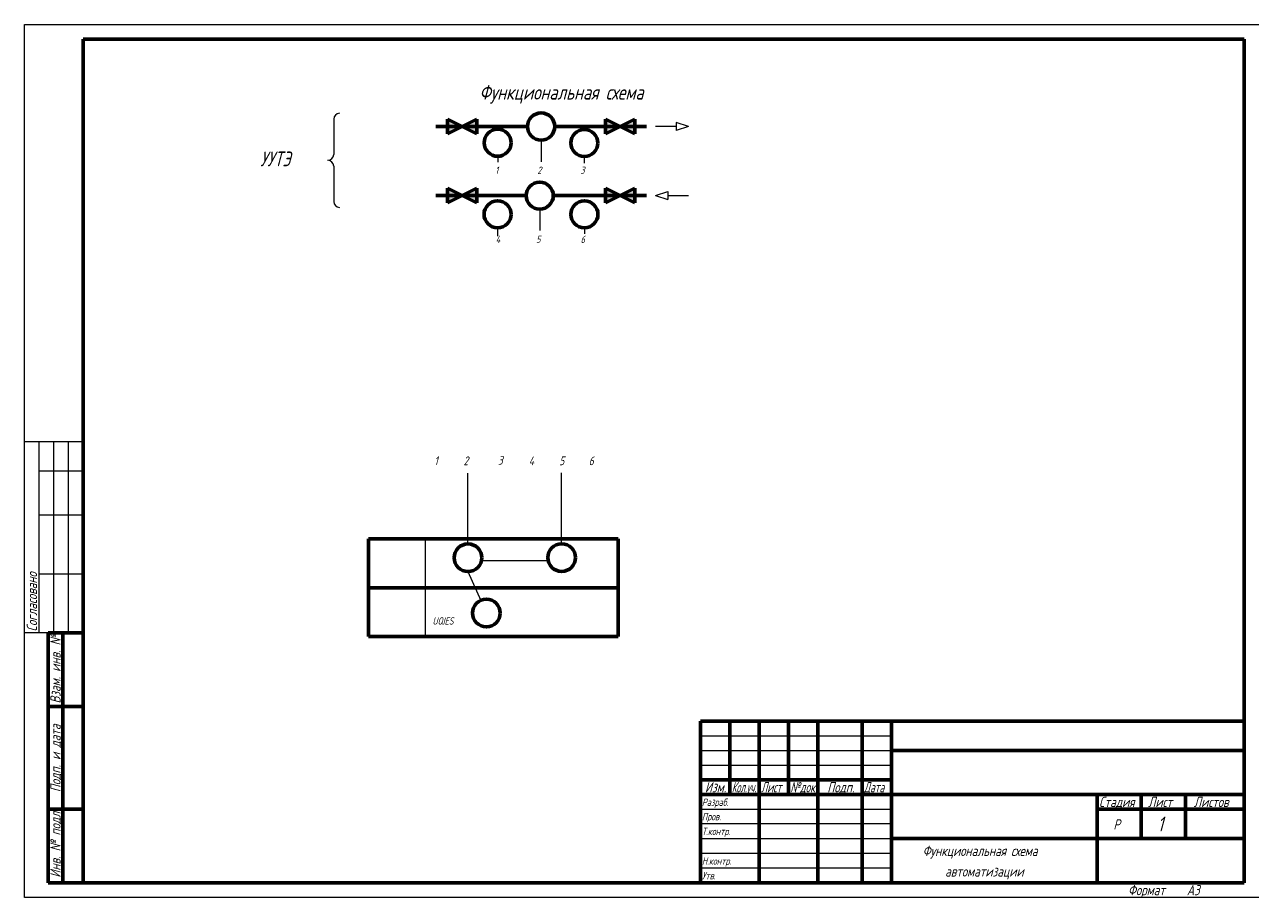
# Model space of a CAD drawing. Header units: millimetres. Extents: x 0 to 840, y 0 to 297.
# Tile 1 of 3: x 0 to 418, y 0 to 297. Entities that reach past the tile are written whole.
import ezdxf

# ---------------------------------------------------------------- set-up
doc = ezdxf.new("R2010")
doc.units = ezdxf.units.MM
doc.linetypes.add('K5LT_BASIC', pattern=[0])
doc.linetypes.add('K5LT_THIN', pattern=[0])
doc.layers.add('Системный слой', color=7, linetype='Continuous')
doc.styles.add('KTEXTSTYLE', font='gost_au.shx', dxfattribs={"width": 0.96, "height": 5})

# ---------------------------------------------------------------- blocks, each defined once
blk = doc.blocks.new('U15')
at = {"layer": 'Системный слой', "true_color": 0xffffff}
h = blk.add_hatch(color=7, dxfattribs=at)
h.paths.add_polyline_path([(143.9, 264.79), (143.9, 262.29), (143.9, 259.79), (148.9, 262.29)])
h.paths.add_polyline_path([(153.9, 264.79), (148.9, 262.29), (153.9, 259.79)])
at = {"layer": 'Системный слой', "color": 5, "linetype": 'K5LT_BASIC', "lineweight": 60, "true_color": 0x0000ff}
for p, q in [((143.9, 262.29), (143.9, 264.79)), ((143.9, 264.79), (153.9, 259.79)), ((153.9, 264.79), (143.9, 259.79)), ((153.9, 259.79), (153.9, 264.79)), ((143.9, 259.79), (143.9, 262.29))]:
    blk.add_line(p, q, dxfattribs=at)
blk = doc.blocks.new('U16')
at = {"layer": 'Системный слой', "color": 7, "linetype": 'K5LT_THIN', "lineweight": 18}
for p, q in [((225.9, 262.29), (221.71, 263.64)), ((221.71, 263.64), (221.71, 260.93)), ((221.71, 262.29), (214.69, 262.29)), ((225.9, 262.29), (221.71, 260.93))]:
    blk.add_line(p, q, dxfattribs=at)
blk = doc.blocks.new('U17')
at = {"layer": 'Системный слой', "color": 7, "linetype": 'K5LT_THIN', "lineweight": 18}
for p, q in [((214.69, 238.79), (218.88, 240.14)), ((214.69, 238.79), (218.88, 237.44)), ((218.88, 240.14), (218.88, 237.44)), ((218.88, 238.79), (225.9, 238.79))]:
    blk.add_line(p, q, dxfattribs=at)
blk = doc.blocks.new('U18')
at = {"layer": 'Системный слой', "true_color": 0xffffff}
h = blk.add_hatch(color=7, dxfattribs=at)
h.paths.add_polyline_path([(207.69, 264.79), (202.69, 262.29), (207.69, 259.79), (207.69, 262.29)])
h.paths.add_polyline_path([(197.69, 264.79), (197.69, 259.79), (202.69, 262.29)])
at = {"layer": 'Системный слой', "color": 5, "linetype": 'K5LT_BASIC', "lineweight": 60, "true_color": 0x0000ff}
for p, q in [((207.69, 264.79), (197.69, 259.79)), ((197.69, 259.79), (197.69, 264.79)), ((197.69, 264.79), (207.69, 259.79)), ((207.69, 262.29), (207.69, 264.79)), ((207.69, 259.79), (207.69, 262.29))]:
    blk.add_line(p, q, dxfattribs=at)
blk = doc.blocks.new('U19')
at = {"layer": 'Системный слой', "true_color": 0xffffff}
h = blk.add_hatch(color=7, dxfattribs=at)
h.paths.add_polyline_path([(143.9, 241.29), (143.9, 238.79), (143.9, 236.29), (148.9, 238.79)])
h.paths.add_polyline_path([(153.9, 241.29), (148.9, 238.79), (153.9, 236.29)])
at = {"layer": 'Системный слой', "color": 5, "linetype": 'K5LT_BASIC', "lineweight": 60, "true_color": 0x0000ff}
for p, q in [((143.9, 238.79), (143.9, 241.29)), ((143.9, 241.29), (153.9, 236.29)), ((153.9, 241.29), (143.9, 236.29)), ((143.9, 236.29), (143.9, 238.79)), ((153.9, 236.29), (153.9, 241.29))]:
    blk.add_line(p, q, dxfattribs=at)
blk = doc.blocks.new('U20')
at = {"layer": 'Системный слой', "true_color": 0xffffff}
h = blk.add_hatch(color=7, dxfattribs=at)
h.paths.add_polyline_path([(197.69, 241.29), (197.69, 238.79), (197.69, 236.29), (202.69, 238.79)])
h.paths.add_polyline_path([(207.69, 241.29), (202.69, 238.79), (207.69, 236.29)])
at = {"layer": 'Системный слой', "color": 5, "linetype": 'K5LT_BASIC', "lineweight": 60, "true_color": 0x0000ff}
for p, q in [((197.69, 238.79), (197.69, 241.29)), ((197.69, 241.29), (207.69, 236.29)), ((207.69, 241.29), (197.69, 236.29)), ((197.69, 236.29), (197.69, 238.79)), ((207.69, 236.29), (207.69, 241.29))]:
    blk.add_line(p, q, dxfattribs=at)
blk = doc.blocks.new('U34')
at = {"layer": 'Системный слой', "color": 7, "linetype": 'K5LT_THIN', "lineweight": 18}
for p, q in [((105.2, 264.8), (105.2, 252.8)), ((105.2, 248.8), (105.2, 236.8))]:
    blk.add_line(p, q, dxfattribs=at)
for centre, start, end in [((107.2, 264.8), 90, 180), ((103.2, 252.8), 270, 0), ((103.2, 248.8), 0, 90), ((107.2, 236.8), 180, 270)]:
    blk.add_arc(centre, 2, start, end, dxfattribs=at)

msp = doc.modelspace()

# ---------------------------------------------------------------- linework, layer by layer
at = {"color": 7, "linetype": 'K5LT_THIN', "lineweight": 18}
for p, q in [((0, 0), (0, 297)), ((0, 297), (420, 297)), ((20, 155), (0, 155)), ((5, 90), (5, 155)), ((10, 90), (10, 155)), ((15, 90), (15, 155)), ((20, 145), (5, 145)), ((20, 130), (5, 130)), ((20, 110), (5, 110)), ((20, 90), (0, 90)), ((230, 55), (295, 55)), ((230, 50), (295, 50)), ((230, 45), (295, 45)), ((230, 30), (295, 30)), ((230, 25.18), (295, 25.18)), ((230, 20), (295, 20)), ((230, 15), (295, 15)), ((230, 10), (295, 10)), ((420, 0), (0, 0))]:
    msp.add_line(p, q, dxfattribs=at)
at = {"color": 5, "linetype": 'K5LT_BASIC', "lineweight": 60, "true_color": 0x0000ff}
for p, q in [((20, 5), (20, 292)), ((20, 292), (415, 292)), ((415, 292), (415, 5)), ((8, 5), (8, 90)), ((20, 90), (8, 90)), ((13, 5), (13, 90)), ((20, 65), (8, 65)), ((230, 60), (415, 60)), ((230, 5), (230, 60)), ((240, 55), (240, 60)), ((250, 5), (250, 60)), ((260, 55), (260, 60)), ((270, 5), (270, 60)), ((285, 5), (285, 60)), ((295, 5), (295, 60)), ((240, 50), (240, 55)), ((260, 50), (260, 55)), ((240, 45), (240, 50)), ((260, 45), (260, 50)), ((295, 50), (365, 50)), ((365, 50), (415, 50)), ((240, 40), (240, 45)), ((260, 40), (260, 45)), ((230, 40), (250, 40)), ((240, 35), (240, 40)), ((250, 40), (270, 40)), ((260, 35), (260, 40)), ((270, 40), (285, 40)), ((285, 40), (295, 40)), ((230, 35), (250, 35)), ((250, 35), (270, 35)), ((270, 35), (285, 35)), ((285, 35), (295, 35)), ((295, 35), (365, 35)), ((365, 35), (415, 35)), ((365, 20), (365, 35)), ((380, 20), (380, 35)), ((395, 20), (395, 35)), ((20, 30), (8, 30)), ((365, 30), (380, 30)), ((380, 30), (395, 30)), ((395, 30), (415, 30)), ((295, 20), (365, 20)), ((365, 5), (365, 20)), ((365, 20), (415, 20)), ((20, 5), (8, 5)), ((415, 5), (20, 5))]:
    msp.add_line(p, q, dxfattribs=at)
at = {"layer": 'Системный слой', "color": 5, "linetype": 'K5LT_BASIC', "lineweight": 60, "true_color": 0x0000ff}
for p, q in [((139.9, 262.29), (171.18, 262.29)), ((139.9, 262.29), (171.18, 262.29)), ((180.4, 262.29), (211.69, 262.29)), ((139.9, 238.79), (170.7, 238.79)), ((179.92, 238.79), (211.69, 238.79)), ((117, 122), (202, 122)), ((117, 122), (117, 88.76)), ((202, 122), (202, 88.76)), ((117, 105.29), (202, 105.29)), ((117, 88.76), (202, 88.76))]:
    msp.add_line(p, q, dxfattribs=at)
at = {"layer": 'Системный слой', "color": 7, "linetype": 'K5LT_THIN', "lineweight": 18}
for p, q in [((175.79, 257.68), (175.79, 250.24)), ((161.01, 252.17), (161.01, 250.17)), ((190.48, 252.09), (190.48, 249.85)), ((175.31, 234.18), (175.31, 226.89)), ((160.97, 227.8), (160.97, 225.01)), ((190.51, 227.8), (190.51, 225.78)), ((150.89, 120.27), (150.89, 144.34)), ((182.77, 120.34), (182.77, 144.41)), ((136.33, 122), (136.33, 88.76)), ((155.51, 114.68), (178.15, 114.68)), ((150.89, 110.85), (155.25, 101.04))]:
    msp.add_line(p, q, dxfattribs=at)
at = {"layer": 'Системный слой', "color": 5, "linetype": 'K5LT_BASIC', "lineweight": 60, "true_color": 0x0000ff}
for centre, radius in [((175.79, 262.29), 4.61), ((161.01, 256.78), 4.61), ((190.48, 256.69), 4.61), ((175.31, 238.79), 4.61), ((160.97, 232.41), 4.61), ((190.51, 232.41), 4.61), ((150.89, 115.56), 4.71), ((182.77, 115.63), 4.71), ((157.17, 96.74), 4.71)]:
    msp.add_circle(centre, radius, dxfattribs=at)

# ---------------------------------------------------------------- block references
at = {"layer": 'Системный слой'}
for name in ['U34', 'U15', 'U18', 'U16', 'U19', 'U20', 'U17']:
    msp.add_blockref(name, (0, 0), dxfattribs=at)

# ---------------------------------------------------------------- texts
at = {"color": 7, "char_height": 2.5, "attachment_point": 1, "rotation": 90, "style": 'KTEXTSTYLE'}
for s, insert in [('\\H3.5;\\W0.965;\\Q15;\\Q15;Согласовано', (0.77, 90.5)), ('\\H3.5;\\W0.965;\\Q15;\\Q15;Взам. инв. №', (8.77, 65.98)), ('\\H3.5;\\W0.965;\\Q15;\\Q15;Подп. и дата', (8.77, 35.8)), ('\\H3.5;\\W0.965;\\Q15;\\Q15;Инв. № подл.', (8.77, 6.71))]:
    msp.add_mtext(s, dxfattribs=dict(at, insert=insert))
at = {"color": 7, "char_height": 2.5, "attachment_point": 1, "style": 'KTEXTSTYLE'}
for s, insert in [('\\H3.5;\\W0.965;\\Q15;\\Q15;Изм.', (231.53, 39.23)), ('\\H3.5;\\W0.965;\\Q15;\\Q15;\\W0.735;Кол.уч.', (240.65, 39.23)), ('\\H3.5;\\W0.965;\\Q15;\\Q15;\\W0.816;Лист', (250.6, 39.23)), ('\\H3.5;\\W0.965;\\Q15;\\Q15;\\W0.859;№док.', (260.57, 39.23)), ('\\H3.5;\\W0.965;\\Q15;\\Q15;Подп.', (273.15, 39.23)), ('\\H3.5;\\W0.965;\\Q15;\\Q15;\\W0.816;Дата', (285.6, 39.23)), ('\\H3.5;\\W0.965;\\Q15;\\Q15;\\H2.50;Разраб.', (230.5, 33.63)), ('\\H3.5;\\W0.965;\\Q15;\\Q15;Стадия', (365.66, 34.23)), ('\\H3.5;\\W0.965;\\Q15;\\Q15;Лист', (382.33, 34.23)), ('\\H3.5;\\W0.965;\\Q15;\\Q15;Листов', (397.88, 34.23)), ('\\H3.5;\\W0.965;\\Q15;\\Q15;\\H2.50;Пров.', (230.5, 28.73)), ('\\H3.5;\\W0.965;\\Q15;\\Q15;Р', (370.52, 26.58)), ('\\H3.5;\\W0.965;\\Q15;\\Q15;\\H5.00;1', (385.53, 27.47)), ('\\H3.5;\\W0.965;\\Q15;\\Q15;\\H2.50;Т.контр.', (230.5, 23.73)), ('\\H3.5;\\W0.965;\\Q15;\\Q15;Функциональная схема', (305.61, 17.58)), ('\\H3.5;\\W0.965;\\Q15;\\Q15;\\H2.50;Н.контр.', (230.5, 13.63)), ('\\H3.5;\\W0.965;\\Q15;\\Q15;\\H2.50;Утв.', (230.5, 8.63)), ('\\H3.5;\\W0.965;\\Q15;\\Q15;автоматизации', (313.25, 10.58)), ('\\H3.5;\\W0.965;\\Q15;\\Q15;Формат', (375.5, 4.23)), ('\\H3.5;\\W0.965;\\Q15;\\Q15;A3', (395.5, 4.23))]:
    msp.add_mtext(s, dxfattribs=dict(at, insert=insert))
at = {"layer": 'Системный слой', "color": 7, "char_height": 2.5, "attachment_point": 1, "style": 'KTEXTSTYLE'}
for s, insert in [('\\H3.5;\\W0.965;\\Q15;\\Q15;\\H5.00;Функциональная схема', (154.77, 276.45)), ('\\H3.5;\\W0.965;\\Q15;\\Q15;\\H5.00;УУТЭ', (80.23, 253.79)), ('\\H3.5;\\W0.965;\\Q15;\\Q15;\\H2.50;1', (160.18, 248.68)), ('\\H3.5;\\W0.965;\\Q15;\\Q15;\\H2.50;2', (174.52, 248.68)), ('\\H3.5;\\W0.965;\\Q15;\\Q15;\\H2.50;3', (189.15, 248.68)), ('\\H3.5;\\W0.965;\\Q15;\\Q15;\\H2.50;4', (160.33, 225.18)), ('\\H3.5;\\W0.965;\\Q15;\\Q15;\\H2.50;5', (174.09, 225.18)), ('\\H3.5;\\W0.965;\\Q15;\\Q15;\\H2.50;6', (189.23, 225.16)), ('\\H3.5;\\W0.965;\\Q15;\\Q15;\\H3.00;1', (139.43, 150.05)), ('\\H3.5;\\W0.965;\\Q15;\\Q15;\\H3.00;2', (149.38, 150.05)), ('\\H3.5;\\W0.965;\\Q15;\\Q15;\\H3.00;3', (161.08, 150.23)), ('\\H3.5;\\W0.965;\\Q15;\\Q15;\\H3.00;4', (171.58, 150.05)), ('\\H3.5;\\W0.965;\\Q15;\\Q15;\\H3.00;5', (181.95, 150.05)), ('\\H3.5;\\W0.965;\\Q15;\\Q15;\\H3.00;6', (191.98, 150.05))]:
    msp.add_mtext(s, dxfattribs=dict(at, insert=insert))
at = {"layer": 'Системный слой', "color": 7, "insert": (138.81, 95.31), "char_height": 2.5, "attachment_point": 1, "rotation": 0.0179, "style": 'KTEXTSTYLE'}
msp.add_mtext('\\H3.5;\\W0.965;\\Q15;\\Q15;\\H2.50;UQIES', dxfattribs=at)

doc.saveas('drawing.dxf')
